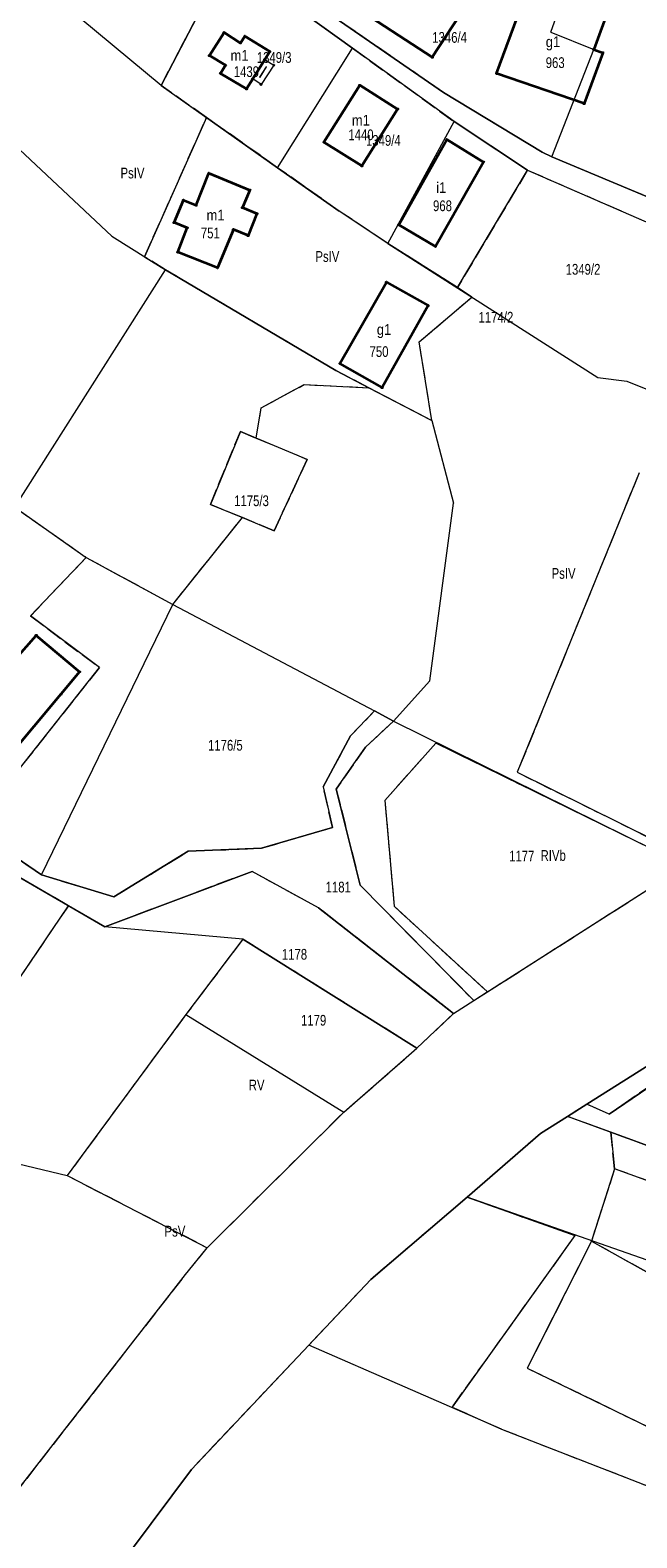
# Model space of a CAD drawing. Header units: metres. Extents: x 7496145 to 7500200, y 5498500 to 5502080.
# Tile 40 of 202: x 7497489 to 7497574, y 5499478 to 5499689. Entities that reach past the tile are written whole.
import ezdxf
from ezdxf.enums import TextEntityAlignment as Align

# ---------------------------------------------------------------- set-up
doc = ezdxf.new("R2010")
doc.units = ezdxf.units.M
doc.header["$MEASUREMENT"] = 0
for name, pattern in [('2.25_0.75', [3, 2.25, -0.75]), ('219-1000', [0]), ('egug-1000', [0])]:
    doc.linetypes.add(name, pattern=pattern)
doc.layers.get('0').update_dxf_attribs({"color": 2, "linetype": 'CONTINUOUS', "lineweight": 5})
for name, color, linetype in [('209-oznaczenie konturu klasyfikacyjnego', 7, 'CONTINUOUS'), ('211-numer działki ewidencyjnej', 7, 'CONTINUOUS'), ('217-kontur klasyfikacyjny', 7, 'CONTINUOUS'), ('218-kontur użytku gruntowego', 7, 'CONTINUOUS'), ('219-działka ewidencyjna', 7, 'CONTINUOUS'), ('312-budynek ewidencyjny', 7, 'CONTINUOUS'), ('312-oznaczenie budynku ewidencyjnego', 7, 'CONTINUOUS'), ('312-oznaczenie budynku ewidencyjnego-Atr117', 7, 'CONTINUOUS'), ('Punkt budynku', 7, 'CONTINUOUS'), ('wiatrołap', 7, 'CONTINUOUS')]:
    doc.layers.add(name, color=color, linetype=linetype)
doc.styles.get("Standard").update_dxf_attribs({"font": 'Working1250', "width": 0.75})

# ---------------------------------------------------------------- blocks, each defined once
blk = doc.blocks.new('PUNKTBUD')
at = {"color": 0}
blk.add_circle((0, 0), 0.09, dxfattribs=at)

msp = doc.modelspace()

# ---------------------------------------------------------------- linework, layer by layer
at = {"layer": '217-kontur klasyfikacyjny', "color": 3, "linetype": '2.25_0.75', "lineweight": 18, "flags": 128}
for points in [[(7497507.49, 5499681.1), (7497516.75, 5499698.9)], [(7497516.75, 5499698.9), (7497534.19, 5499686.32)], [(7497546.92, 5499680.11), (7497522.78, 5499696.8)], [(7497534.19, 5499686.32), (7497548.41, 5499676.06)], [(7497513.83, 5499676.63), (7497507.49, 5499681.1)], [(7497560.66, 5499671.8), (7497546.92, 5499680.11)], [(7497505.18, 5499657.2), (7497513.83, 5499676.63)], [(7497515.32, 5499675.58), (7497513.83, 5499676.63)], [(7497523.75, 5499669.63), (7497515.32, 5499675.58)], [(7497548.41, 5499676.06), (7497558.64, 5499669.28)], [(7497562.04, 5499671.14), (7497560.66, 5499671.8)], [(7497585.7, 5499661.23), (7497562.04, 5499671.14)], [(7497532.33, 5499663.58), (7497523.75, 5499669.63)], [(7497558.64, 5499669.28), (7497548.85, 5499652.91)], [(7497558.64, 5499669.28), (7497586.09, 5499657.33)], [(7497539.13, 5499659.05), (7497532.33, 5499663.58)], [(7497548.85, 5499652.91), (7497539.13, 5499659.05)], [(7497508.08, 5499655.38), (7497505.18, 5499657.2)], [(7497531.89, 5499641.29), (7497508.08, 5499655.38)], [(7497550.86, 5499651.55), (7497548.85, 5499652.91)], [(7497543.51, 5499645.3), (7497550.86, 5499651.55)], [(7497545.28, 5499634.33), (7497543.51, 5499645.3)], [(7497521.46, 5499636.1), (7497527.46, 5499639.34)], [(7497527.46, 5499639.34), (7497536.47, 5499638.91)], [(7497536.47, 5499638.91), (7497531.89, 5499641.29)], [(7497536.47, 5499638.91), (7497545.28, 5499634.33)], [(7497520.74, 5499631.88), (7497521.46, 5499636.1)], [(7497514.37, 5499622.62), (7497518.56, 5499632.79)], [(7497518.56, 5499632.79), (7497520.74, 5499631.88)], [(7497520.74, 5499631.88), (7497527.88, 5499628.9)], [(7497527.88, 5499628.9), (7497523.25, 5499618.93)], [(7497574.2, 5499627), (7497557.19, 5499585.2)], [(7497518.83, 5499620.77), (7497514.37, 5499622.62)], [(7497487.05, 5499622.22), (7497497.03, 5499615.21)], [(7497509.12, 5499608.63), (7497518.83, 5499620.77)], [(7497523.25, 5499618.93), (7497518.83, 5499620.77)], [(7497497.03, 5499615.21), (7497489.26, 5499607.03)], [(7497497.03, 5499615.21), (7497509.12, 5499608.63)], [(7497489.26, 5499607.03), (7497498.87, 5499599.85)], [(7497498.87, 5499599.85), (7497481.17, 5499577.46)], [(7497533.93, 5499590.28), (7497537.29, 5499593.78)], [(7497537.29, 5499593.78), (7497539.9, 5499592.35)], [(7497539.9, 5499592.35), (7497536.01, 5499588.7)], [(7497530.11, 5499583.17), (7497533.93, 5499590.28)], [(7497545.83, 5499589.28), (7497538.72, 5499581.27)], [(7497580.68, 5499572.2), (7497545.83, 5499589.28)], [(7497536.01, 5499588.7), (7497531.94, 5499582.87)], [(7497557.19, 5499585.2), (7497576.46, 5499575.66)], [(7497531.42, 5499577.51), (7497530.11, 5499583.17)], [(7497531.94, 5499582.87), (7497535.26, 5499569.45)], [(7497538.72, 5499581.27), (7497540.01, 5499566.52)], [(7497481.17, 5499577.46), (7497490.77, 5499570.88)], [(7497521.51, 5499574.6), (7497531.42, 5499577.51)], [(7497500.89, 5499567.82), (7497511.28, 5499574.19)], [(7497511.28, 5499574.19), (7497521.51, 5499574.6)], [(7497553.02, 5499554.53), (7497580.68, 5499572.2)], [(7497494.54, 5499566.57), (7497487.22, 5499570.82)], [(7497490.77, 5499570.88), (7497500.89, 5499567.82)], [(7497520.19, 5499571.37), (7497499.64, 5499563.62)], [(7497529.45, 5499566.29), (7497520.19, 5499571.37)], [(7497535.26, 5499569.45), (7497551.12, 5499553.32)], [(7497494.54, 5499566.57), (7497473.81, 5499535.91)], [(7497499.64, 5499563.62), (7497494.54, 5499566.57)], [(7497548.31, 5499551.53), (7497529.45, 5499566.29)], [(7497540.01, 5499566.52), (7497553.02, 5499554.53)], [(7497518.91, 5499561.9), (7497510.96, 5499551.4)], [(7497543.19, 5499546.67), (7497518.91, 5499561.9)], [(7497551.12, 5499553.32), (7497553.02, 5499554.53)], [(7497510.96, 5499551.4), (7497494.37, 5499528.9)], [(7497543.19, 5499546.67), (7497548.31, 5499551.53)], [(7497588.54, 5499550.08), (7497570.01, 5499537.49)], [(7497532.97, 5499537.74), (7497543.19, 5499546.67)], [(7497566.92, 5499538.85), (7497564.22, 5499537.15)], [(7497570.01, 5499537.49), (7497566.92, 5499538.85)], [(7497513.92, 5499518.82), (7497532.97, 5499537.74)], [(7497564.22, 5499537.15), (7497560.43, 5499534.75)], [(7497570.27, 5499534.94), (7497564.22, 5499537.15)], [(7497560.43, 5499534.75), (7497550.22, 5499525.87)], [(7497570.78, 5499529.85), (7497570.27, 5499534.94)], [(7497570.27, 5499534.94), (7497625.64, 5499514.68)], [(7497570.78, 5499529.85), (7497567.55, 5499519.73)], [(7497727.78, 5499473), (7497570.78, 5499529.85)], [(7497494.37, 5499528.9), (7497513.92, 5499518.82)], [(7497550.22, 5499525.87), (7497536.78, 5499514.4)], [(7497550.22, 5499525.87), (7497565.25, 5499520.53)], [(7497565.25, 5499520.53), (7497548.09, 5499496.57)], [(7497567.55, 5499519.73), (7497558.6, 5499502.01)], [(7497601.42, 5499500.84), (7497567.55, 5499519.73)], [(7497510.91, 5499515.08), (7497513.92, 5499518.82)], [(7497485.09, 5499481.88), (7497510.91, 5499515.08)], [(7497536.78, 5499514.4), (7497528.1, 5499505.22)], [(7497528.1, 5499505.22), (7497511.72, 5499487.86)], [(7497558.6, 5499502.01), (7497598.61, 5499482.58)], [(7497548.09, 5499496.57), (7497555, 5499493.49)], [(7497555, 5499493.49), (7497616.86, 5499469.4)], [(7497511.72, 5499487.86), (7497492.08, 5499461.56)]]:
    msp.add_lwpolyline(points, dxfattribs=at)
at = {"layer": '218-kontur użytku gruntowego', "color": 3, "linetype": 'egug-1000', "lineweight": 18, "flags": 128}
for points in [[(7497516.75, 5499698.9), (7497507.49, 5499681.1)], [(7497534.19, 5499686.32), (7497516.75, 5499698.9)], [(7497546.92, 5499680.11), (7497522.78, 5499696.8)], [(7497548.41, 5499676.06), (7497534.19, 5499686.32)], [(7497507.49, 5499681.1), (7497513.83, 5499676.63)], [(7497560.66, 5499671.8), (7497546.92, 5499680.11)], [(7497513.83, 5499676.63), (7497505.18, 5499657.2)], [(7497515.32, 5499675.58), (7497513.83, 5499676.63)], [(7497523.75, 5499669.63), (7497515.32, 5499675.58)], [(7497558.64, 5499669.28), (7497548.41, 5499676.06)], [(7497562.04, 5499671.14), (7497560.66, 5499671.8)], [(7497585.7, 5499661.23), (7497562.04, 5499671.14)], [(7497532.33, 5499663.58), (7497523.75, 5499669.63)], [(7497548.85, 5499652.91), (7497558.64, 5499669.28)], [(7497558.64, 5499669.28), (7497586.09, 5499657.33)], [(7497539.13, 5499659.05), (7497532.33, 5499663.58)], [(7497548.85, 5499652.91), (7497539.13, 5499659.05)], [(7497505.18, 5499657.2), (7497508.08, 5499655.38)], [(7497508.08, 5499655.38), (7497531.89, 5499641.29)], [(7497550.86, 5499651.55), (7497548.85, 5499652.91)], [(7497543.51, 5499645.3), (7497550.86, 5499651.55)], [(7497545.28, 5499634.33), (7497543.51, 5499645.3)], [(7497521.46, 5499636.1), (7497527.46, 5499639.34)], [(7497527.46, 5499639.34), (7497536.47, 5499638.91)], [(7497531.89, 5499641.29), (7497536.47, 5499638.91)], [(7497536.47, 5499638.91), (7497545.28, 5499634.33)], [(7497520.74, 5499631.88), (7497521.46, 5499636.1)], [(7497518.56, 5499632.79), (7497514.37, 5499622.62)], [(7497520.74, 5499631.88), (7497518.56, 5499632.79)], [(7497527.88, 5499628.9), (7497520.74, 5499631.88)], [(7497523.25, 5499618.93), (7497527.88, 5499628.9)], [(7497574.2, 5499627), (7497557.19, 5499585.2)], [(7497514.37, 5499622.62), (7497518.83, 5499620.77)], [(7497487.05, 5499622.22), (7497497.03, 5499615.21)], [(7497509.12, 5499608.63), (7497518.83, 5499620.77)], [(7497518.83, 5499620.77), (7497523.25, 5499618.93)], [(7497489.26, 5499607.03), (7497497.03, 5499615.21)], [(7497497.03, 5499615.21), (7497509.12, 5499608.63)], [(7497498.87, 5499599.85), (7497489.26, 5499607.03)], [(7497481.17, 5499577.46), (7497498.87, 5499599.85)], [(7497537.29, 5499593.78), (7497533.93, 5499590.28)], [(7497539.9, 5499592.35), (7497537.29, 5499593.78)], [(7497536.01, 5499588.7), (7497539.9, 5499592.35)], [(7497533.93, 5499590.28), (7497530.11, 5499583.17)], [(7497545.83, 5499589.28), (7497538.72, 5499581.27)], [(7497580.68, 5499572.2), (7497545.83, 5499589.28)], [(7497531.94, 5499582.87), (7497536.01, 5499588.7)], [(7497557.19, 5499585.2), (7497576.46, 5499575.66)], [(7497530.11, 5499583.17), (7497531.42, 5499577.51)], [(7497535.26, 5499569.45), (7497531.94, 5499582.87)], [(7497538.72, 5499581.27), (7497540.01, 5499566.52)], [(7497490.77, 5499570.88), (7497481.17, 5499577.46)], [(7497531.42, 5499577.51), (7497521.51, 5499574.6)], [(7497511.28, 5499574.19), (7497500.89, 5499567.82)], [(7497521.51, 5499574.6), (7497511.28, 5499574.19)], [(7497553.02, 5499554.53), (7497580.68, 5499572.2)], [(7497494.54, 5499566.57), (7497487.22, 5499570.82)], [(7497500.89, 5499567.82), (7497490.77, 5499570.88)], [(7497520.19, 5499571.37), (7497499.64, 5499563.62)], [(7497529.45, 5499566.29), (7497520.19, 5499571.37)], [(7497551.12, 5499553.32), (7497535.26, 5499569.45)], [(7497473.81, 5499535.91), (7497494.54, 5499566.57)], [(7497499.64, 5499563.62), (7497494.54, 5499566.57)], [(7497548.31, 5499551.53), (7497529.45, 5499566.29)], [(7497540.01, 5499566.52), (7497553.02, 5499554.53)], [(7497518.91, 5499561.9), (7497510.96, 5499551.4)], [(7497543.19, 5499546.67), (7497518.91, 5499561.9)], [(7497594.51, 5499556.27), (7497566.92, 5499538.85)], [(7497548.31, 5499551.53), (7497551.12, 5499553.32)], [(7497551.12, 5499553.32), (7497553.02, 5499554.53)], [(7497510.96, 5499551.4), (7497494.37, 5499528.9)], [(7497543.19, 5499546.67), (7497548.31, 5499551.53)], [(7497588.54, 5499550.08), (7497570.01, 5499537.49)], [(7497532.97, 5499537.74), (7497543.19, 5499546.67)], [(7497566.92, 5499538.85), (7497564.22, 5499537.15)], [(7497570.01, 5499537.49), (7497566.92, 5499538.85)], [(7497513.92, 5499518.82), (7497532.97, 5499537.74)], [(7497564.22, 5499537.15), (7497560.43, 5499534.75)], [(7497570.27, 5499534.94), (7497564.22, 5499537.15)], [(7497560.43, 5499534.75), (7497550.22, 5499525.87)], [(7497570.27, 5499534.94), (7497570.78, 5499529.85)], [(7497625.64, 5499514.68), (7497570.27, 5499534.94)], [(7497570.78, 5499529.85), (7497567.55, 5499519.73)], [(7497727.78, 5499473), (7497570.78, 5499529.85)], [(7497494.37, 5499528.9), (7497513.92, 5499518.82)], [(7497550.22, 5499525.87), (7497536.78, 5499514.4)], [(7497550.22, 5499525.87), (7497565.25, 5499520.53)], [(7497565.25, 5499520.53), (7497548.09, 5499496.57)], [(7497567.55, 5499519.73), (7497558.6, 5499502.01)], [(7497567.55, 5499519.73), (7497601.42, 5499500.84)], [(7497510.91, 5499515.08), (7497513.92, 5499518.82)], [(7497485.09, 5499481.88), (7497510.91, 5499515.08)], [(7497536.78, 5499514.4), (7497528.1, 5499505.22)], [(7497528.1, 5499505.22), (7497511.72, 5499487.86)], [(7497558.6, 5499502.01), (7497598.61, 5499482.58)], [(7497548.09, 5499496.57), (7497555, 5499493.49)], [(7497555, 5499493.49), (7497616.86, 5499469.4)], [(7497511.72, 5499487.86), (7497492.08, 5499461.56)]]:
    msp.add_lwpolyline(points, dxfattribs=at)
at = {"layer": '219-działka ewidencyjna', "color": 3, "linetype": '219-1000', "lineweight": 18, "flags": 128}
for points in [[(7497507.49, 5499681.1), (7497482.82, 5499701.59)], [(7497507.49, 5499681.1), (7497516.75, 5499698.9)], [(7497516.75, 5499698.9), (7497534.19, 5499686.32)], [(7497522.78, 5499696.8), (7497546.92, 5499680.11)], [(7497561.87, 5499688.54), (7497563.94, 5499694.35)], [(7497561.87, 5499688.54), (7497567.87, 5499686.15)], [(7497523.75, 5499669.63), (7497534.19, 5499686.32)], [(7497548.41, 5499676.06), (7497534.19, 5499686.32)], [(7497562.04, 5499671.14), (7497567.87, 5499686.15)], [(7497477.82, 5499681.44), (7497500.63, 5499660.05)], [(7497507.49, 5499681.1), (7497523.75, 5499669.63)], [(7497546.92, 5499680.11), (7497560.66, 5499671.8)], [(7497539.13, 5499659.05), (7497548.41, 5499676.06)], [(7497548.41, 5499676.06), (7497558.64, 5499669.28)], [(7497560.66, 5499671.8), (7497562.04, 5499671.14)], [(7497562.04, 5499671.14), (7497585.7, 5499661.23)], [(7497523.75, 5499669.63), (7497532.33, 5499663.58)], [(7497558.64, 5499669.28), (7497586.09, 5499657.33)], [(7497539.13, 5499659.05), (7497532.33, 5499663.58)], [(7497500.63, 5499660.05), (7497508.08, 5499655.38)], [(7497539.13, 5499659.05), (7497568.46, 5499640.31)], [(7497487.05, 5499622.22), (7497508.08, 5499655.38)], [(7497531.89, 5499641.29), (7497508.08, 5499655.38)], [(7497531.89, 5499641.29), (7497545.28, 5499634.33)], [(7497568.46, 5499640.31), (7497572.5, 5499639.82)], [(7497572.5, 5499639.82), (7497588.69, 5499633.32)], [(7497545.28, 5499634.33), (7497548.31, 5499622.8)], [(7497545, 5499597.99), (7497548.31, 5499622.8)], [(7497487.05, 5499622.22), (7497497.03, 5499615.21)], [(7497497.03, 5499615.21), (7497509.12, 5499608.63)], [(7497490.77, 5499570.88), (7497509.12, 5499608.63)], [(7497509.12, 5499608.63), (7497537.29, 5499593.78)], [(7497539.9, 5499592.35), (7497545, 5499597.99)], [(7497533.93, 5499590.28), (7497537.29, 5499593.78)], [(7497537.29, 5499593.78), (7497539.9, 5499592.35)], [(7497459.06, 5499592.6), (7497490.77, 5499570.88)], [(7497536.01, 5499588.7), (7497539.9, 5499592.35)], [(7497539.9, 5499592.35), (7497580.68, 5499572.2)], [(7497530.11, 5499583.17), (7497533.93, 5499590.28)], [(7497531.94, 5499582.87), (7497536.01, 5499588.7)], [(7497530.11, 5499583.17), (7497531.42, 5499577.51)], [(7497531.94, 5499582.87), (7497535.26, 5499569.45)], [(7497521.51, 5499574.6), (7497531.42, 5499577.51)], [(7497500.89, 5499567.82), (7497511.28, 5499574.19)], [(7497511.28, 5499574.19), (7497521.51, 5499574.6)], [(7497551.12, 5499553.32), (7497580.68, 5499572.2)], [(7497551.12, 5499553.32), (7497580.68, 5499572.2)], [(7497487.22, 5499570.82), (7497499.64, 5499563.62)], [(7497490.77, 5499570.88), (7497500.89, 5499567.82)], [(7497499.64, 5499563.62), (7497520.19, 5499571.37)], [(7497529.45, 5499566.29), (7497520.19, 5499571.37)], [(7497535.26, 5499569.45), (7497551.12, 5499553.32)], [(7497529.45, 5499566.29), (7497548.31, 5499551.53)], [(7497518.91, 5499561.9), (7497499.64, 5499563.62)], [(7497518.91, 5499561.9), (7497510.96, 5499551.4)], [(7497518.91, 5499561.9), (7497543.19, 5499546.67)], [(7497566.92, 5499538.85), (7497594.51, 5499556.27)], [(7497566.92, 5499538.85), (7497594.51, 5499556.27)], [(7497548.31, 5499551.53), (7497551.12, 5499553.32)], [(7497548.31, 5499551.53), (7497551.12, 5499553.32)], [(7497510.96, 5499551.4), (7497532.97, 5499537.74)], [(7497543.19, 5499546.67), (7497548.31, 5499551.53)], [(7497543.19, 5499546.67), (7497548.31, 5499551.53)], [(7497570.01, 5499537.49), (7497588.54, 5499550.08)], [(7497532.97, 5499537.74), (7497543.19, 5499546.67)], [(7497532.97, 5499537.74), (7497543.19, 5499546.67)], [(7497564.22, 5499537.15), (7497566.92, 5499538.85)], [(7497564.22, 5499537.15), (7497566.92, 5499538.85)], [(7497570.01, 5499537.49), (7497566.92, 5499538.85)], [(7497513.92, 5499518.82), (7497532.97, 5499537.74)], [(7497513.92, 5499518.82), (7497532.97, 5499537.74)], [(7497560.43, 5499534.75), (7497564.22, 5499537.15)], [(7497625.64, 5499514.68), (7497564.22, 5499537.15)], [(7497550.22, 5499525.87), (7497560.43, 5499534.75)], [(7497480.74, 5499532.17), (7497494.37, 5499528.9)], [(7497494.37, 5499528.9), (7497513.92, 5499518.82)], [(7497536.78, 5499514.4), (7497550.22, 5499525.87)], [(7497536.78, 5499514.4), (7497550.22, 5499525.87)], [(7497616.41, 5499502.71), (7497550.22, 5499525.87)], [(7497510.91, 5499515.08), (7497513.92, 5499518.82)], [(7497510.91, 5499515.08), (7497513.92, 5499518.82)], [(7497485.09, 5499481.88), (7497510.91, 5499515.08)], [(7497485.09, 5499481.88), (7497510.91, 5499515.08)], [(7497528.1, 5499505.22), (7497536.78, 5499514.4)], [(7497528.1, 5499505.22), (7497536.78, 5499514.4)], [(7497511.72, 5499487.86), (7497528.1, 5499505.22)], [(7497511.72, 5499487.86), (7497528.1, 5499505.22)], [(7497555, 5499493.49), (7497528.1, 5499505.22)], [(7497555, 5499493.49), (7497616.86, 5499469.4)], [(7497492.08, 5499461.56), (7497511.72, 5499487.86)], [(7497492.08, 5499461.56), (7497511.72, 5499487.86)]]:
    msp.add_lwpolyline(points, dxfattribs=at)
at = {"layer": '312-budynek ewidencyjny', "color": 7, "linetype": 'Continuous', "lineweight": 35, "flags": 128}
for points in [[(7497545.34, 5499685.04), (7497534.02, 5499692.4)], [(7497554.3, 5499682.78), (7497557.68, 5499691.97)], [(7497570.06, 5499692.15), (7497567.87, 5499686.15)], [(7497549.14, 5499690.88), (7497545.34, 5499685.04)], [(7497514.22, 5499685.28), (7497516.28, 5499688.5)], [(7497516.28, 5499688.5), (7497518.57, 5499687.04)], [(7497518.57, 5499687.04), (7497519.17, 5499687.99)], [(7497519.17, 5499687.99), (7497522.64, 5499685.84)], [(7497522.64, 5499685.84), (7497521.95, 5499684.73)], [(7497569.12, 5499685.69), (7497566.52, 5499678.57)], [(7497567.87, 5499686.15), (7497569.12, 5499685.69)], [(7497516.47, 5499683.93), (7497514.22, 5499685.28)], [(7497515.79, 5499682.79), (7497516.47, 5499683.93)], [(7497521.95, 5499684.73), (7497520.27, 5499682.02)], [(7497519.4, 5499680.62), (7497515.79, 5499682.79)], [(7497520.27, 5499682.02), (7497519.4, 5499680.62)], [(7497566.52, 5499678.57), (7497554.3, 5499682.78)], [(7497530.22, 5499673.2), (7497535.21, 5499681.13)], [(7497535.21, 5499681.13), (7497540.49, 5499677.81)], [(7497540.49, 5499677.81), (7497535.5, 5499669.88)], [(7497535.5, 5499669.88), (7497530.22, 5499673.2)], [(7497540.67, 5499661.66), (7497547.37, 5499673.57)], [(7497547.37, 5499673.57), (7497552.48, 5499670.42)], [(7497512.38, 5499664.39), (7497514.15, 5499668.87)], [(7497514.15, 5499668.87), (7497519.86, 5499666.5)], [(7497552.48, 5499670.42), (7497545.78, 5499658.62)], [(7497509.3, 5499661.96), (7497510.59, 5499665.1)], [(7497510.59, 5499665.1), (7497512.38, 5499664.39)], [(7497519.86, 5499666.5), (7497518.84, 5499664.05)], [(7497518.84, 5499664.05), (7497520.86, 5499663.21)], [(7497520.86, 5499663.21), (7497519.63, 5499660.15)], [(7497511.14, 5499661.23), (7497509.3, 5499661.96)], [(7497509.8, 5499657.84), (7497511.14, 5499661.23)], [(7497517.58, 5499661), (7497515.36, 5499655.65)], [(7497519.63, 5499660.15), (7497517.58, 5499661)], [(7497545.78, 5499658.62), (7497540.67, 5499661.66)], [(7497515.36, 5499655.65), (7497509.8, 5499657.84)], [(7497532.44, 5499642.29), (7497538.93, 5499653.65)], [(7497538.93, 5499653.65), (7497544.76, 5499650.37)], [(7497544.76, 5499650.37), (7497538.32, 5499638.93)], [(7497538.32, 5499638.93), (7497532.44, 5499642.29)], [(7497487.35, 5499601.24), (7497490.06, 5499604.33)], [(7497490.06, 5499604.33), (7497496.11, 5499599.23)], [(7497496.11, 5499599.23), (7497493.49, 5499596.1)], [(7497493.49, 5499596.1), (7497485.96, 5499587.09)]]:
    msp.add_lwpolyline(points, dxfattribs=at)
at = {"layer": 'wiatrołap', "color": 0, "linetype": 'CONTINUOUS', "lineweight": 18}
for p, q in [((7497520.27, 5499682.02), (7497521.95, 5499684.73)), ((7497522.17, 5499683.71), (7497521.23, 5499682.29)), ((7497521.29, 5499682.25), (7497522.19, 5499683.7)), ((7497523.22, 5499683.94), (7497521.44, 5499681.25)), ((7497521.95, 5499684.73), (7497523.22, 5499683.94)), ((7497522.19, 5499683.7), (7497522.17, 5499683.71)), ((7497521.44, 5499681.25), (7497520.27, 5499682.02)), ((7497521.23, 5499682.29), (7497521.29, 5499682.25))]:
    msp.add_line(p, q, dxfattribs=at)

# ---------------------------------------------------------------- block references
at = {"layer": 'Punkt budynku', "color": 5, "linetype": 'Continuous', "lineweight": 13}
for p in [(7497516.28, 5499688.5), (7497519.17, 5499687.99), (7497518.57, 5499687.04), (7497522.64, 5499685.84), (7497567.87, 5499686.15), (7497569.12, 5499685.69), (7497514.22, 5499685.28), (7497516.47, 5499683.93), (7497521.95, 5499684.73), (7497523.22, 5499683.94), (7497545.34, 5499685.04), (7497515.79, 5499682.79), (7497520.27, 5499682.02), (7497554.3, 5499682.78), (7497519.4, 5499680.62), (7497521.44, 5499681.25), (7497535.21, 5499681.13), (7497540.49, 5499677.81), (7497566.52, 5499678.57), (7497530.22, 5499673.2), (7497547.37, 5499673.57), (7497514.15, 5499668.87), (7497535.5, 5499669.88), (7497552.48, 5499670.42), (7497510.59, 5499665.1), (7497519.86, 5499666.5), (7497512.38, 5499664.39), (7497518.84, 5499664.05), (7497520.86, 5499663.21), (7497509.3, 5499661.96), (7497511.14, 5499661.23), (7497517.58, 5499661), (7497540.67, 5499661.66), (7497519.63, 5499660.15), (7497545.78, 5499658.62), (7497509.8, 5499657.84), (7497515.36, 5499655.65), (7497538.93, 5499653.65), (7497544.76, 5499650.37), (7497532.44, 5499642.29), (7497538.32, 5499638.93), (7497490.06, 5499604.33), (7497496.11, 5499599.23), (7497493.49, 5499596.1)]:
    msp.add_blockref('PUNKTBUD', p, dxfattribs=at)

# ---------------------------------------------------------------- texts
at = {"layer": '209-oznaczenie konturu klasyfikacyjnego', "color": 3, "linetype": 'Continuous', "lineweight": 18, "width": 0.79}
for s, p in [('PsIV', (7497501.82, 5499668.13)), ('PsIV', (7497529.02, 5499656.48)), ('PsIV', (7497561.99, 5499612.23)), ('RIVb', (7497560.45, 5499572.84)), ('RV', (7497519.72, 5499540.78)), ('PsV', (7497507.96, 5499520.38))]:
    msp.add_text(s, height=1.5, dxfattribs=at).set_placement(p)
at = {"layer": '211-numer działki ewidencyjnej', "color": 3, "linetype": 'Continuous', "lineweight": 18, "width": 0.79}
for s, p in [('1346/4', (7497545.33, 5499688.57)), ('1175/3', (7497517.68, 5499623.87))]:
    msp.add_text(s, height=1.5, dxfattribs=at).set_placement(p, align=Align.TOP_LEFT)
for s, p in [('1349/3', (7497520.84, 5499684.27)), ('1349/4', (7497536.08, 5499672.69)), ('1349/2', (7497563.95, 5499654.69)), ('1174/2', (7497551.8, 5499648)), ('1176/5', (7497514.03, 5499588.23)), ('1177', (7497556.06, 5499572.76)), ('1181', (7497530.45, 5499568.43)), ('1178', (7497524.34, 5499559.04)), ('1179', (7497527.01, 5499549.83))]:
    msp.add_text(s, height=1.5, dxfattribs=at).set_placement(p)
at = {"layer": '312-oznaczenie budynku ewidencyjnego', "color": 7, "linetype": 'Continuous', "lineweight": 18, "width": 0.79}
for s, p in [('1439', (7497517.63, 5499683.79)), ('963', (7497561.17, 5499685.05)), ('1440', (7497533.62, 5499674.97)), ('968', (7497545.44, 5499665.06)), ('751', (7497513.03, 5499661.26)), ('750', (7497536.58, 5499644.7))]:
    msp.add_text(s, height=1.5, dxfattribs=at).set_placement(p, align=Align.TOP_LEFT)
at = {"layer": '312-oznaczenie budynku ewidencyjnego-Atr117', "color": 7, "width": 0.9}
for s, p in [('g1', (7497562.18, 5499686.46)), ('m1', (7497518.43, 5499684.56)), ('m1', (7497535.36, 5499675.51)), ('i1', (7497546.58, 5499666.1)), ('m1', (7497515.08, 5499662.26)), ('g1', (7497538.6, 5499646.29))]:
    msp.add_text(s, height=1.5, dxfattribs=at).set_placement(p, align=Align.CENTER)

doc.saveas('drawing.dxf')
